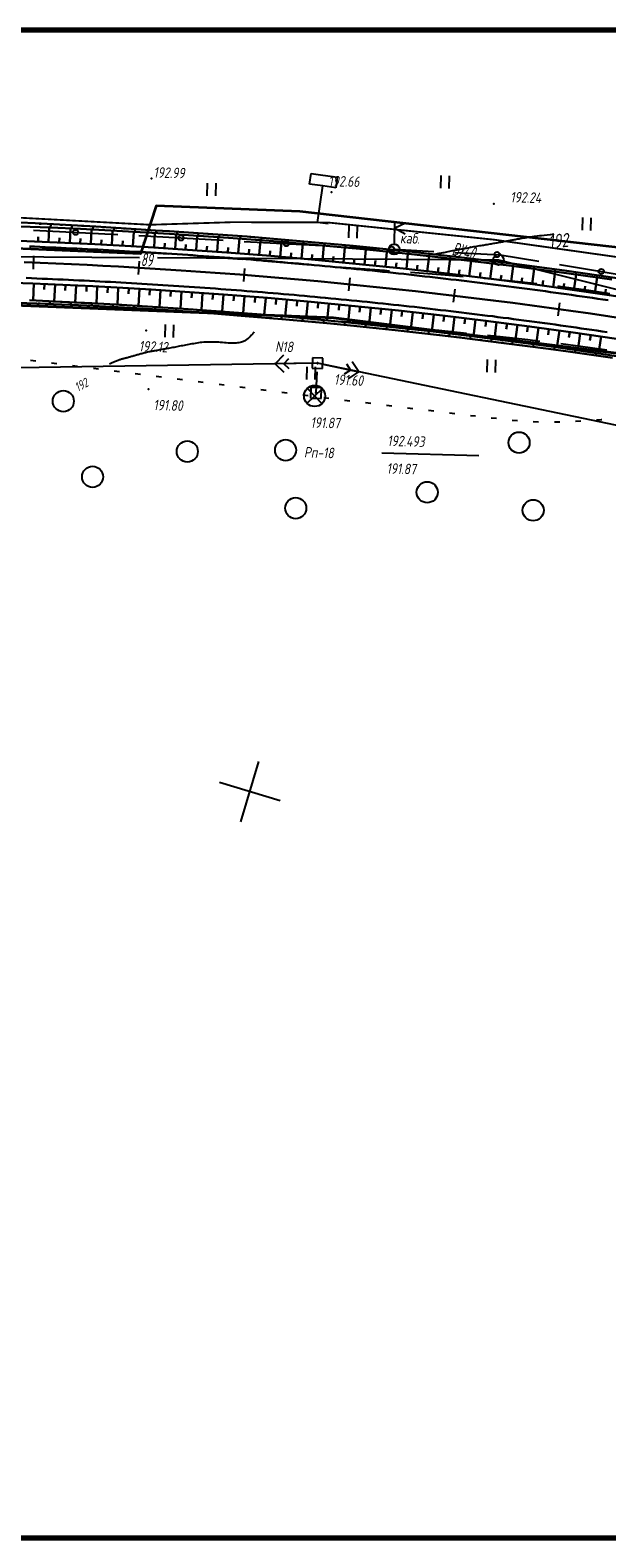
# Model space of a CAD drawing. Header units: millimetres. Extents: x 1808 to 2912, y -1045 to 155.
# Tile 41 of 43: x 2590 to 2699, y -131 to 155. Entities that reach past the tile are written whole.
import ezdxf

# ---------------------------------------------------------------- set-up
doc = ezdxf.new("R2010")
doc.units = ezdxf.units.MM
doc.linetypes.add('CONTI', pattern=[0])
for name, color, linetype, lineweight in [('10', 1, 'Continuous', 35), ('КОПИЯ_ОСЬ_13_ОТКОСЫ', 7, 'Continuous', 30), ('КОПИЯ_ОСЬ_ГРАНИЦЫ_ПОЛОС', 7, 'Continuous', 30), ('ОСЬ_ВЕРХ_ПОКРЫТИЯ_ГРАНИЦЫ_ПОЛОС', 7, 'Continuous', 30), ('ОСЬ_ВЕРХ_ПОКРЫТИЯ_ОСЬ', 1, 'Continuous', 30)]:
    doc.layers.add(name, color=color, linetype=linetype, lineweight=lineweight)
for name, color, linetype in [('_Оформление', 7, 'Continuous'), ('_Ростелеком', 6, 'Continuous'), ('GOR_BDEFAULT', 212, 'CONTI'), ('NAD_MDEFAULT', 7, 'CONTI'), ('PI_OTDEFAULT', 172, 'CONTI'), ('PI_TTDEFAULT', 5, 'CONTI'), ('PLN_O', 7, 'CONTI'), ('SETKR', 2, 'CONTI'), ('SIT_LDEFAULT', 7, 'CONTI'), ('USLZNDEFAULT', 7, 'CONTI'), ('ZAPSKDEFAULT', 7, 'CONTI'), ('КОПИЯ_ОСЬ_ТАНГЕНСЫ', 1, 'Continuous'), ('ОСЬ_ВЕРХ_ПОКРЫТИЯ_ПИКЕТЫ', 1, 'Continuous')]:
    doc.layers.add(name, color=color, linetype=linetype)
doc.styles.add('eskd', font='isocpeur.ttf', dxfattribs={"width": 1.2, "height": 2})
doc.styles.add('SHRFT', font='isocpeui.ttf')
doc.styles.get("Standard").update_dxf_attribs({"font": 'isocpeui.ttf'})
doc.linetypes.add('Связь', pattern='A,12.5,[130,ltypeshp.shx,S=1,R=-30,X=0,Y=0.9],1,[130,ltypeshp.shx,S=1,R=-30,X=0,Y=0.9],1,[130,ltypeshp.shx,S=1,R=-30,X=0,Y=0.9],4.5', length=19)

# ---------------------------------------------------------------- blocks, each defined once
blk = doc.blocks.new('BL_333')
at = {"color": 0}
for p, q in [((0, -6), (0, 6)), ((-6, 0), (6, 0))]:
    blk.add_line(p, q, dxfattribs=at)
blk = doc.blocks.new('BL_2011')
at = {"color": 0}
for p, q in [((0, 0), (0, 2.4)), ((1.6, 0), (1.6, 2.4))]:
    blk.add_line(p, q, dxfattribs=at)
blk = doc.blocks.new('BL_2004')
at = {"color": 0}
blk.add_circle((0, 0), 2, dxfattribs=at)
blk = doc.blocks.new('BL_4017')
at = {"color": 0}
for p, q in [((0, 1), (0, 5)), ((2, 5), (0, 4)), ((0, 4), (2, 3))]:
    blk.add_line(p, q, dxfattribs=at)
blk.add_circle((0, 0), 1, dxfattribs=at)
blk = doc.blocks.new('BL_27')
at = {"color": 0}
for p, q in [((1, 1), (-1, 1)), ((-1, 1), (-1, -1)), ((1, -1), (1, 1)), ((-1, -1), (1, -1))]:
    blk.add_line(p, q, dxfattribs=at)
blk.add_circle((0, 0), 0.1, dxfattribs=at)
blk = doc.blocks.new('BL_7')
at = {"color": 0}
for p, q in [((-1.4, 1.4), (1.4, -1.4)), ((-1.4, -1.4), (1.4, 1.4))]:
    blk.add_line(p, q, dxfattribs=at)
blk.add_circle((0, 0), 2, dxfattribs=at)
blk = doc.blocks.new('BL_13')
at = {"color": 0}
for p, q in [((-2.5, 7), (-2.5, 9)), ((-2.5, 9), (2.5, 9)), ((2.5, 9), (2.5, 7)), ((0, 7), (-2.5, 7)), ((0, 0), (0, 7)), ((2.5, 7), (0, 7)), ((2, 0), (0, 0))]:
    blk.add_line(p, q, dxfattribs=at)

msp = doc.modelspace()

# ---------------------------------------------------------------- linework, layer by layer
at = {"layer": '10'}
for points in [[(2838.21, 86.88), (2745.67, 109.1), (2745.67, 109.1), (2640.78, 121.01), (2613.56, 122.06), (2610.59, 112.93), (2583.82, 114.12), (2560.41, 114.91), (2510.96, 116.58), (2471.52, 117.9), (2421, 117.52), (2418.49, 127.19), (2382.69, 127.33), (2304.69, 117.93)], [(2833.66, 67.69), (2735.09, 89.85), (2647.18, 100.83), (2559.51, 104.27), (2471.14, 107.41), (2378.38, 106.69), (2305.8, 97.11), (2295.2, 94.28), (2295.2, 94.28), (2255.3, 73.82), (2141.58, 24.66), (2035.75, -24.69), (1963.91, -74.64), (1919.51, -105.48), (1907.46, -118.26)], [(1907.46, -118.26), (1919.51, -105.48), (1963.91, -74.64), (2035.75, -24.69), (2141.58, 24.66), (2255.3, 73.82), (2295.2, 94.28), (2295.2, 94.28), (2305.8, 97.11), (2378.38, 106.69), (2471.14, 107.41), (2559.51, 104.27), (2647.18, 100.83), (2735.09, 89.85), (2833.66, 67.69)]]:
    msp.add_lwpolyline(points, dxfattribs=at)
at = {"layer": '_Оформление', "lineweight": 70, "ltscale": 200}
msp.add_lwpolyline([(2884.31, 155.37), (1844.1, 155.37), (1844.1, -130.51), (2884.31, -130.51)], close=True, dxfattribs=at)
at = {"layer": '_Ростелеком', "color": 5, "linetype": 'Связь', "const_width": 0.35}
msp.add_lwpolyline([(2837.68, 84.64), (2834.63, 85.71), (2801.14, 93.37), (2762.9, 101.54), (2731.91, 107.29), (2705.65, 111.68), (2677.61, 115.64), (2646.02, 118.91), (2627.94, 118.96), (2612.39, 118.47), (2581.01, 120.17), (2548.18, 120.85), (2509.84, 121.22), (2465.65, 121.28), (2419.75, 122.31), (2397.34, 125.2), (2371.04, 123.46), (2348.12, 120.89), (2321.15, 116.52)], dxfattribs=at)
at = {"layer": 'GOR_BDEFAULT', "color": 212, "elevation": 192, "flags": 128}
for points in [[(2688.92, 116.66), (2688.24, 116.58), (2687.63, 116.52), (2687.09, 116.45), (2686.6, 116.4), (2686.17, 116.35), (2685.79, 116.3), (2685.45, 116.26), (2685.16, 116.22), (2684.89, 116.19), (2684.66, 116.15), (2684.45, 116.12), (2684.26, 116.1), (2684.08, 116.07), (2683.92, 116.04), (2683.74, 116.01), (2683.58, 115.99), (2683.41, 115.95), (2683.23, 115.92), (2683.06, 115.9), (2682.88, 115.87), (2682.71, 115.84), (2682.52, 115.81), (2682.34, 115.77), (2682.16, 115.74), (2681.97, 115.71), (2681.78, 115.68), (2681.59, 115.64), (2681.41, 115.61), (2681.21, 115.57), (2681.02, 115.54), (2680.82, 115.5), (2680.62, 115.47), (2680.42, 115.42), (2680.23, 115.39), (2680.03, 115.35), (2679.82, 115.31), (2679.62, 115.28), (2679.41, 115.23), (2679.2, 115.19), (2678.99, 115.15), (2678.78, 115.12), (2678.56, 115.08), (2678.35, 115.04), (2678.13, 115), (2677.91, 114.96), (2677.69, 114.92), (2677.46, 114.89), (2677.24, 114.85), (2677.01, 114.81), (2676.77, 114.77), (2676.54, 114.73), (2676.3, 114.69), (2676.06, 114.66), (2675.81, 114.62), (2675.57, 114.57), (2675.32, 114.53), (2675.06, 114.48), (2674.8, 114.45), (2674.54, 114.4), (2674.27, 114.35), (2674, 114.3), (2673.72, 114.26), (2673.44, 114.21), (2673.16, 114.15), (2672.87, 114.1), (2672.59, 114.05), (2672.29, 114), (2672, 113.95), (2671.71, 113.89), (2671.42, 113.84), (2671.13, 113.78), (2670.83, 113.72), (2670.54, 113.67), (2670.25, 113.61), (2669.97, 113.56), (2669.69, 113.5), (2669.4, 113.45), (2669.13, 113.39), (2668.86, 113.34), (2668.6, 113.29), (2668.34, 113.23), (2668.09, 113.18), (2667.86, 113.13), (2667.62, 113.09), (2667.41, 113.05), (2667.21, 113), (2667.02, 112.97), (2666.85, 112.93), (2666.69, 112.9), (2666.55, 112.87)], [(2632.08, 98.08), (2632.05, 98.05), (2632.02, 98.02), (2631.99, 97.98), (2631.96, 97.94), (2631.92, 97.9), (2631.88, 97.85), (2631.83, 97.79), (2631.78, 97.74), (2631.72, 97.68), (2631.67, 97.62), (2631.61, 97.54), (2631.53, 97.47), (2631.46, 97.4), (2631.39, 97.32), (2631.31, 97.24), (2631.23, 97.15), (2631.13, 97.05), (2631.04, 96.95), (2630.92, 96.86), (2630.81, 96.77), (2630.69, 96.67), (2630.56, 96.57), (2630.41, 96.49), (2630.26, 96.4), (2630.09, 96.33), (2629.9, 96.25), (2629.7, 96.18), (2629.49, 96.13), (2629.25, 96.09), (2629, 96.06), (2628.74, 96.03), (2628.46, 96.02), (2628.16, 96.02), (2627.85, 96.03), (2627.53, 96.04), (2627.19, 96.05), (2626.84, 96.07), (2626.49, 96.1), (2626.14, 96.13), (2625.77, 96.15), (2625.41, 96.18), (2625.04, 96.2), (2624.68, 96.22), (2624.32, 96.23), (2623.96, 96.24), (2623.6, 96.24), (2623.25, 96.23), (2622.9, 96.2), (2622.57, 96.18), (2622.23, 96.14), (2621.91, 96.12), (2621.58, 96.07), (2621.25, 96.03), (2620.94, 95.98), (2620.63, 95.92), (2620.32, 95.88), (2620.01, 95.82), (2619.72, 95.77), (2619.43, 95.71), (2619.13, 95.65), (2618.84, 95.6), (2618.56, 95.54), (2618.28, 95.49), (2618, 95.43), (2617.73, 95.38), (2617.46, 95.33), (2617.19, 95.28), (2616.94, 95.23), (2616.67, 95.18), (2616.42, 95.13), (2616.16, 95.08), (2615.92, 95.04), (2615.67, 95), (2615.42, 94.95), (2615.19, 94.9), (2614.95, 94.87), (2614.72, 94.82), (2614.49, 94.79), (2614.26, 94.74), (2614.04, 94.7), (2613.82, 94.66), (2613.6, 94.63), (2613.38, 94.58), (2613.16, 94.55), (2612.95, 94.5), (2612.75, 94.47), (2612.54, 94.43), (2612.34, 94.38), (2612.15, 94.35), (2611.94, 94.3), (2611.75, 94.26), (2611.56, 94.21), (2611.37, 94.17), (2611.19, 94.12), (2611.01, 94.07), (2610.83, 94.03), (2610.65, 93.98), (2610.48, 93.93), (2610.31, 93.88), (2610.14, 93.84), (2609.96, 93.79), (2609.8, 93.74), (2609.64, 93.69), (2609.48, 93.65), (2609.33, 93.6), (2609.17, 93.57), (2609.02, 93.52), (2608.87, 93.48), (2608.72, 93.44), (2608.57, 93.39), (2608.44, 93.36), (2608.29, 93.32), (2608.15, 93.27), (2608.02, 93.24), (2607.88, 93.2), (2607.74, 93.17), (2607.62, 93.13), (2607.49, 93.09), (2607.36, 93.06), (2607.23, 93.03), (2607.12, 93), (2606.99, 92.96), (2606.87, 92.93), (2606.74, 92.89), (2606.61, 92.85), (2606.47, 92.8), (2606.33, 92.75), (2606.17, 92.69), (2606.01, 92.63), (2605.83, 92.56), (2605.64, 92.47), (2605.42, 92.38), (2605.2, 92.27), (2604.96, 92.16), (2604.69, 92.02)]]:
    msp.add_lwpolyline(points, dxfattribs=at)
at = {"layer": 'NAD_MDEFAULT', "color": 0}
msp.add_line((2656.32, 75.25), (2674.69, 74.74), dxfattribs=at)
at = {"layer": 'PI_TTDEFAULT', "color": 5}
for p in [(2612.65, 127.22, 192.99), (2646.77, 124.65, 192.66), (2677.57, 122.45, 192.24), (2611.69, 98.45, 192.12), (2644.13, 92.23, 191.6), (2612.12, 87.28, 191.8), (2643.58, 86.01, 191.87)]:
    msp.add_point(p, dxfattribs=at)
at = {"layer": 'PLN_O'}
for p, q in [((2590.29, 117.47), (2606.27, 116.61)), ((2610.25, 116.41), (2626.23, 115.55)), ((2630.23, 115.33), (2646.21, 114.47)), ((2650.19, 114.26), (2658.67, 113.81)), ((2658.67, 113.82), (2666.18, 113.43)), ((2670.18, 113.23), (2678.72, 112.78)), ((2678.72, 112.77), (2686.07, 111.56)), ((2690.02, 110.92), (2705.8, 108.31))]:
    msp.add_line(p, q, dxfattribs=at)
for centre in [(2598.28, 117.04), (2618.24, 115.98), (2638.22, 114.9), (2658.18, 113.84), (2678.17, 112.81), (2697.91, 109.62)]:
    msp.add_circle(centre, 0.5, dxfattribs=at)
at = {"layer": 'SIT_LDEFAULT', "color": 7}
for p, q in [((2592.87, 114.07), (2591.95, 114.11)), ((2597.6, 113.87), (2592.87, 114.07)), ((2601.94, 113.69), (2597.61, 113.88)), ((2607.12, 113.44), (2605.93, 113.5)), ((2611.79, 113.17), (2607.12, 113.44)), ((2615.92, 112.9), (2611.79, 113.17)), ((2621.34, 112.52), (2619.91, 112.62)), ((2626.27, 112.16), (2621.34, 112.53)), ((2629.87, 111.87), (2626.26, 112.15)), ((2636.27, 111.36), (2633.87, 111.55)), ((2641.27, 110.96), (2636.27, 111.36)), ((2643.84, 110.75), (2641.27, 110.96)), ((2651.35, 110.17), (2647.82, 110.44)), ((2656.84, 109.77), (2651.35, 110.17)), ((2657.79, 109.7), (2656.84, 109.77)), ((2662.55, 109.35), (2661.78, 109.4)), ((2668.35, 108.91), (2662.55, 109.35)), ((2671.76, 108.63), (2668.35, 108.91)), ((2679.75, 107.92), (2675.73, 108.3)), ((2685.1, 107.36), (2679.75, 107.92)), ((2685.69, 107.28), (2685.09, 107.35)), ((2690.3, 106.72), (2689.66, 106.8)), ((2695.57, 106.01), (2690.3, 106.73)), ((2699.56, 105.39), (2695.56, 105.99)), ((2592.6, 103.97), (2596.79, 103.79)), ((2596.79, 103.78), (2601.87, 103.54)), ((2601.87, 103.54), (2602.59, 103.51)), ((2606.58, 103.3), (2606.89, 103.28)), ((2606.89, 103.29), (2611.72, 103.02)), ((2611.72, 103.02), (2616.44, 102.72)), ((2616.44, 102.72), (2616.56, 102.72)), ((2620.55, 102.45), (2621.16, 102.41)), ((2621.16, 102.4), (2625.87, 102.06)), ((2625.87, 102.06), (2630.52, 101.71)), ((2634.5, 101.38), (2635.29, 101.31)), ((2635.29, 101.32), (2640, 100.93)), ((2640, 100.93), (2644.48, 100.54)), ((2648.45, 100.19), (2649.74, 100.07)), ((2649.74, 100.07), (2655.28, 99.58)), ((2655.28, 99.57), (2658.42, 99.28)), ((2662.41, 98.91), (2667.14, 98.46)), ((2667.14, 98.46), (2672.36, 97.94)), ((2676.34, 97.51), (2678.77, 97.26)), ((2678.77, 97.27), (2684.02, 96.69)), ((2684.02, 96.69), (2686.28, 96.42)), ((2690.24, 95.93), (2693.99, 95.45)), ((2693.99, 95.45), (2698.96, 94.77)), ((2644.13, 92.23), (2578.5, 91.18)), ((2589.75, 92.79), (2590.74, 92.66)), ((2593.72, 92.27), (2594.71, 92.14)), ((2597.68, 91.77), (2598.67, 91.64)), ((2637.71, 93.72), (2636.13, 92.1)), ((2643.14, 92.21), (2636.13, 92.1)), ((2636.13, 92.1), (2637.76, 90.53)), ((2637.74, 92.13), (2638.72, 93.14)), ((2638.75, 91.14), (2637.74, 92.13)), ((2715.91, 77.25), (2644.13, 92.23)), ((2645.11, 92.02), (2651.96, 90.6)), ((2649.62, 92.1), (2650.4, 90.92)), ((2651.96, 90.6), (2650.72, 92.49)), ((2601.65, 91.27), (2602.64, 91.14)), ((2605.62, 90.76), (2606.61, 90.63)), ((2609.58, 90.26), (2610.58, 90.13)), ((2613.55, 89.75), (2614.54, 89.62)), ((2617.52, 89.25), (2618.52, 89.12)), ((2621.5, 88.75), (2622.49, 88.62)), ((2643.86, 86.58), (2644.05, 90.57)), ((2643.86, 86.58), (2644.05, 90.57)), ((2650.4, 90.92), (2649.21, 90.15)), ((2650.07, 89.35), (2651.96, 90.6)), ((2625.47, 88.24), (2626.46, 88.11)), ((2629.43, 87.74), (2630.42, 87.61)), ((2633.4, 87.23), (2634.39, 87.11)), ((2637.36, 86.73), (2638.36, 86.6)), ((2641.33, 86.24), (2642.33, 86.11)), ((2645.3, 85.74), (2646.29, 85.61)), ((2649.27, 85.24), (2650.26, 85.11)), ((2653.23, 84.75), (2654.23, 84.62)), ((2657.22, 84.26), (2658.22, 84.14)), ((2661.19, 83.78), (2662.19, 83.66)), ((2665.16, 83.29), (2666.15, 83.17)), ((2669.13, 82.81), (2670.13, 82.69)), ((2673.1, 82.33), (2674.09, 82.22)), ((2677.07, 81.88), (2678.06, 81.78)), ((2681.05, 81.44), (2682.04, 81.33)), ((2685.03, 81.16), (2686.03, 81.11)), ((2689.03, 81.1), (2690.03, 81.13)), ((2693.03, 81.22), (2694.03, 81.29)), ((2697.02, 81.5), (2697.89, 81.57)), ((2697.89, 81.57), (2698.02, 81.57))]:
    msp.add_line(p, q, dxfattribs=at)
at = {"layer": 'КОПИЯ_ОСЬ_13_ОТКОСЫ'}
for points in [[(2582.03, 119.13), (2590.64, 118.77), (2596.38, 118.46), (2602.12, 118.12), (2610.73, 117.57), (2613.41, 117.41), (2616.09, 117.24), (2619.7, 117.01), (2625.27, 116.63), (2630.83, 116.22), (2640.87, 115.39), (2650.9, 114.46), (2660.92, 113.44), (2670.93, 112.31), (2680.93, 111.1), (2690.92, 109.79), (2700.89, 108.34)], [(2583.92, 118.29), (2593.48, 117.93), (2599.22, 117.67), (2604.96, 117.39), (2610.51, 117.09), (2616.06, 116.76), (2618.74, 116.59), (2627.27, 116), (2635.8, 115.35), (2644.32, 114.62), (2652.84, 113.82), (2661.35, 112.95), (2670.88, 111.89), (2680.4, 110.73), (2689.91, 109.49), (2699.88, 108.08)], [(2583.92, 118.29), (2593.48, 117.93), (2599.22, 117.67), (2604.96, 117.39), (2610.51, 117.09), (2616.06, 116.76), (2618.74, 116.59), (2627.27, 116), (2635.8, 115.35), (2644.32, 114.62), (2652.84, 113.82), (2661.35, 112.95), (2670.88, 111.89), (2680.4, 110.73), (2689.91, 109.49), (2699.88, 108.08)], [(2591.6, 118.72), (2591.59, 118.47)], [(2593.17, 115.2), (2593.29, 117.93)], [(2593.6, 118.61), (2593.56, 117.92)], [(2595.6, 118.5), (2595.59, 118.27)], [(2597.17, 115.02), (2597.3, 117.76)], [(2597.6, 118.39), (2597.56, 117.75)], [(2599.59, 118.28), (2599.58, 118.06)], [(2601.16, 114.83), (2601.3, 117.57)], [(2601.59, 118.16), (2601.55, 117.56)], [(2603.58, 118.03), (2603.57, 117.83)], [(2605.16, 114.62), (2605.31, 117.37)], [(2605.58, 117.9), (2605.55, 117.36)], [(2607.58, 117.77), (2607.56, 117.59)], [(2609.57, 117.64), (2609.54, 117.14)], [(2611.57, 117.52), (2611.56, 117.35)], [(2613.56, 117.4), (2613.53, 116.91)], [(2615.56, 117.28), (2615.55, 117.11)], [(2584.77, 115.54), (2590.5, 115.32), (2596.22, 115.07), (2601.95, 114.79), (2607.68, 114.48), (2613.12, 114.16), (2618.56, 113.81), (2626.93, 113.22), (2635.3, 112.56), (2643.67, 111.83), (2652.03, 111.02), (2660.38, 110.15), (2668.72, 109.21), (2677.06, 108.2), (2685.38, 107.12), (2693.7, 105.96), (2702.01, 104.74)], [(2591.17, 115.29), (2591.21, 116.19)], [(2595.17, 115.11), (2595.21, 116.02)], [(2599.17, 114.93), (2599.21, 115.84)], [(2603.16, 114.72), (2603.21, 115.64)], [(2607.16, 114.51), (2607.21, 115.43)], [(2609.15, 114.4), (2609.31, 117.15)], [(2611.15, 114.28), (2611.2, 115.2)], [(2613.15, 114.16), (2613.31, 116.92)], [(2615.14, 114.04), (2615.2, 114.96)], [(2617.14, 113.91), (2617.32, 116.68)], [(2617.56, 117.15), (2617.53, 116.66)], [(2619.13, 113.78), (2619.19, 114.7)], [(2619.55, 117.02), (2619.54, 116.86)], [(2621.13, 113.64), (2621.32, 116.42)], [(2621.55, 116.89), (2621.52, 116.41)], [(2623.12, 113.5), (2623.19, 114.43)], [(2623.54, 116.75), (2623.53, 116.59)], [(2625.12, 113.36), (2625.32, 116.14)], [(2625.54, 116.61), (2625.5, 116.13)], [(2627.53, 116.47), (2627.52, 116.31)], [(2629.11, 113.06), (2629.32, 115.85)], [(2629.53, 116.32), (2629.49, 115.84)], [(2631.52, 116.17), (2631.51, 116.01)], [(2633.09, 112.74), (2633.32, 115.55)], [(2633.52, 116.01), (2633.48, 115.53)], [(2635.51, 115.85), (2635.5, 115.69)], [(2637.08, 112.41), (2637.32, 115.22)], [(2637.5, 115.68), (2637.46, 115.21)], [(2639.5, 115.51), (2639.48, 115.35)], [(2641.07, 112.06), (2641.32, 114.89)], [(2641.49, 115.34), (2641.45, 114.87)], [(2643.48, 115.16), (2643.47, 115.01)], [(2645.05, 111.7), (2645.31, 114.53)], [(2645.47, 114.98), (2645.43, 114.52)], [(2647.46, 114.79), (2647.45, 114.64)], [(2649.45, 114.6), (2649.41, 114.15)], [(2651.45, 114.41), (2651.43, 114.26)], [(2627.11, 113.21), (2627.18, 114.14)], [(2631.1, 112.9), (2631.17, 113.83)], [(2635.09, 112.58), (2635.17, 113.51)], [(2639.07, 112.24), (2639.16, 113.18)], [(2643.06, 111.88), (2643.14, 112.82)], [(2647.04, 111.51), (2647.13, 112.46)], [(2649.03, 111.32), (2649.31, 114.16)], [(2651.02, 111.12), (2651.12, 112.07)], [(2653.01, 110.92), (2653.3, 113.78)], [(2653.44, 114.21), (2653.39, 113.77)], [(2655, 110.72), (2655.1, 111.67)], [(2655.43, 114.01), (2655.41, 113.86)], [(2656.99, 110.51), (2657.29, 113.37)], [(2657.41, 113.81), (2657.37, 113.37)], [(2659.4, 113.6), (2659.39, 113.45)], [(2660.97, 110.09), (2661.28, 112.96)], [(2661.39, 113.39), (2661.35, 112.95)], [(2663.38, 113.17), (2663.36, 113.02)], [(2664.94, 109.64), (2665.27, 112.52)], [(2665.37, 112.95), (2665.32, 112.52)], [(2667.36, 112.72), (2667.34, 112.58)], [(2668.92, 109.19), (2669.26, 112.07)], [(2669.34, 112.5), (2669.29, 112.07)], [(2671.33, 112.27), (2671.31, 112.12)], [(2672.89, 108.71), (2673.24, 111.61)], [(2673.32, 112.03), (2673.27, 111.61)], [(2675.3, 111.79), (2675.28, 111.65)], [(2677.29, 111.55), (2677.23, 111.13)], [(2658.98, 110.3), (2659.08, 111.26)], [(2662.96, 109.87), (2663.06, 110.82)], [(2666.93, 109.42), (2667.04, 110.38)], [(2670.9, 108.95), (2671.02, 109.91)], [(2674.87, 108.47), (2674.99, 109.43)], [(2676.86, 108.22), (2677.22, 111.13)], [(2678.84, 107.97), (2678.97, 108.94)], [(2679.27, 111.31), (2679.25, 111.16)], [(2680.83, 107.72), (2681.2, 110.63)], [(2681.26, 111.06), (2681.2, 110.63)], [(2683.24, 110.8), (2683.22, 110.66)], [(2684.79, 107.19), (2685.18, 110.12)], [(2685.22, 110.55), (2685.17, 110.12)], [(2687.21, 110.29), (2687.19, 110.14)], [(2688.76, 106.66), (2689.16, 109.59)], [(2689.19, 110.02), (2689.13, 109.59)], [(2691.17, 109.75), (2691.15, 109.61)], [(2692.72, 106.1), (2693.13, 109.04)], [(2693.15, 109.47), (2693.09, 109.05)], [(2695.13, 109.19), (2695.11, 109.05)], [(2697.11, 108.9), (2697.05, 108.49)], [(2584.47, 107.55), (2590.16, 107.32), (2595.85, 107.07), (2601.54, 106.8), (2607.23, 106.49), (2612.63, 106.18), (2618.02, 105.83), (2626.33, 105.24), (2634.64, 104.59), (2642.94, 103.86), (2651.23, 103.06), (2659.51, 102.2), (2667.79, 101.26), (2676.06, 100.26), (2684.32, 99.19), (2692.57, 98.05), (2700.81, 96.83)], [(2590.39, 107.31), (2590.26, 104.13)], [(2592.39, 107.23), (2592.35, 106.17)], [(2594.39, 107.14), (2594.25, 103.95)], [(2596.39, 107.05), (2596.34, 105.99)], [(2598.39, 106.95), (2598.23, 103.76)], [(2600.38, 106.86), (2600.33, 105.79)], [(2602.38, 106.75), (2602.22, 103.55)], [(2604.38, 106.65), (2604.32, 105.58)], [(2606.38, 106.54), (2606.2, 103.34)], [(2608.37, 106.43), (2608.31, 105.36)], [(2610.37, 106.31), (2610.18, 103.1)], [(2612.37, 106.19), (2612.3, 105.12)], [(2614.36, 106.07), (2614.16, 102.86)], [(2616.36, 105.94), (2616.29, 104.87)], [(2618.35, 105.81), (2618.14, 102.6)], [(2682.81, 107.46), (2682.94, 108.43)], [(2686.77, 106.93), (2686.91, 107.9)], [(2690.74, 106.38), (2690.87, 107.36)], [(2694.7, 105.82), (2694.84, 106.8)], [(2696.68, 105.54), (2697.11, 108.48)], [(2698.66, 105.25), (2698.8, 106.23)], [(2581.49, 103.87), (2590.95, 103.54), (2600.41, 103.15), (2609.86, 102.67), (2617.78, 102.15), (2623.72, 101.71), (2629.65, 101.23), (2638.13, 100.52), (2646.6, 99.73), (2650.36, 99.36), (2658.82, 98.49), (2667.27, 97.54), (2671.02, 97.09), (2679.46, 96.05), (2687.9, 94.94), (2691.64, 94.43), (2700.06, 93.23)], [(2589.56, 104.16), (2595.71, 103.88), (2601.38, 103.6), (2607.05, 103.29), (2612.89, 102.94), (2618.73, 102.56), (2626.55, 101.99), (2634.36, 101.37), (2642.17, 100.69), (2649.98, 99.94), (2657.78, 99.14), (2665.57, 98.27), (2673.35, 97.34), (2681.13, 96.35), (2688.9, 95.3), (2698.72, 93.88), (2708.54, 92.36)], [(2589.56, 104.16), (2595.71, 103.88), (2601.38, 103.6), (2607.05, 103.29), (2612.89, 102.94), (2618.73, 102.56), (2626.55, 101.99), (2634.36, 101.37), (2642.17, 100.69), (2649.98, 99.94), (2657.78, 99.14), (2665.57, 98.27), (2673.35, 97.34), (2681.13, 96.35), (2688.9, 95.3), (2698.72, 93.88), (2708.54, 92.36)], [(2591.38, 103.52), (2591.39, 103.71)], [(2593.38, 103.45), (2593.4, 103.99)], [(2595.38, 103.36), (2595.38, 103.54)], [(2597.37, 103.28), (2597.4, 103.8)], [(2599.37, 103.19), (2599.38, 103.37)], [(2601.37, 103.1), (2601.39, 103.6)], [(2603.37, 103), (2603.38, 103.16)], [(2605.36, 102.9), (2605.39, 103.38)], [(2607.36, 102.8), (2607.37, 102.96)], [(2609.36, 102.7), (2609.38, 103.15)], [(2620.35, 105.67), (2620.27, 104.6)], [(2622.34, 105.53), (2622.12, 102.32)], [(2624.34, 105.39), (2624.26, 104.32)], [(2626.33, 105.24), (2626.09, 102.03)], [(2628.33, 105.09), (2628.24, 104.02)], [(2630.32, 104.94), (2630.07, 101.72)], [(2632.31, 104.78), (2632.23, 103.71)], [(2634.31, 104.61), (2634.04, 101.4)], [(2636.3, 104.45), (2636.21, 103.38)], [(2638.29, 104.27), (2638.01, 101.06)], [(2640.29, 104.1), (2640.19, 103.03)], [(2642.28, 103.92), (2641.99, 100.71)], [(2644.27, 103.74), (2644.17, 102.67)], [(2646.26, 103.55), (2645.95, 100.34)], [(2648.25, 103.36), (2648.15, 102.29)], [(2650.24, 103.16), (2649.92, 99.95)], [(2652.23, 102.96), (2652.12, 101.89)], [(2611.36, 102.57), (2611.37, 102.72)], [(2613.35, 102.44), (2613.38, 102.91)], [(2615.35, 102.31), (2615.36, 102.46)], [(2617.34, 102.18), (2617.37, 102.65)], [(2619.34, 102.04), (2619.35, 102.19)], [(2621.33, 101.89), (2621.37, 102.37)], [(2623.33, 101.74), (2623.34, 101.9)], [(2625.32, 101.58), (2625.36, 102.08)], [(2627.31, 101.42), (2627.33, 101.59)], [(2629.31, 101.26), (2629.35, 101.78)], [(2631.3, 101.1), (2631.31, 101.27)], [(2633.29, 100.93), (2633.34, 101.46)], [(2635.29, 100.77), (2635.3, 100.94)], [(2637.28, 100.59), (2637.33, 101.12)], [(2639.27, 100.42), (2639.29, 100.59)], [(2641.26, 100.24), (2641.31, 100.77)], [(2643.25, 100.05), (2643.27, 100.23)], [(2645.25, 99.86), (2645.3, 100.4)], [(2654.22, 102.76), (2653.89, 99.55)], [(2656.21, 102.55), (2656.1, 101.48)], [(2658.2, 102.34), (2657.85, 99.13)], [(2660.19, 102.12), (2660.07, 101.05)], [(2662.18, 101.91), (2661.82, 98.7)], [(2664.16, 101.68), (2664.04, 100.61)], [(2666.15, 101.45), (2665.78, 98.25)], [(2668.14, 101.22), (2668.01, 100.15)], [(2670.12, 100.99), (2669.74, 97.78)], [(2672.11, 100.75), (2671.98, 99.68)], [(2674.09, 100.5), (2673.7, 97.3)], [(2676.08, 100.26), (2675.94, 99.19)], [(2647.24, 99.67), (2647.25, 99.85)], [(2649.23, 99.47), (2649.28, 100.01)], [(2651.22, 99.28), (2651.24, 99.46)], [(2653.21, 99.07), (2653.26, 99.61)], [(2655.2, 98.87), (2655.22, 99.05)], [(2657.19, 98.66), (2657.24, 99.19)], [(2659.17, 98.45), (2659.19, 98.62)], [(2661.16, 98.23), (2661.22, 98.76)], [(2663.15, 98.01), (2663.17, 98.19)], [(2665.14, 97.78), (2665.2, 98.31)], [(2667.12, 97.55), (2667.14, 97.73)], [(2669.11, 97.32), (2669.17, 97.85)], [(2671.1, 97.09), (2671.12, 97.26)], [(2673.08, 96.85), (2673.15, 97.37)], [(2678.06, 100.01), (2677.65, 96.8)], [(2680.05, 99.75), (2679.91, 98.68)], [(2682.03, 99.49), (2681.61, 96.29)], [(2684.01, 99.23), (2683.87, 98.16)], [(2685.99, 98.96), (2685.56, 95.76)], [(2687.98, 98.69), (2687.83, 97.62)], [(2689.96, 98.41), (2689.51, 95.21)], [(2691.94, 98.14), (2691.79, 97.07)], [(2693.92, 97.85), (2693.46, 94.65)], [(2695.9, 97.56), (2695.74, 96.5)], [(2697.87, 97.27), (2697.4, 94.07)], [(2675.07, 96.6), (2675.09, 96.78)], [(2677.05, 96.36), (2677.12, 96.87)], [(2679.04, 96.11), (2679.06, 96.28)], [(2681.02, 95.85), (2681.09, 96.36)], [(2683, 95.59), (2683.03, 95.76)], [(2684.99, 95.33), (2685.05, 95.83)], [(2686.97, 95.06), (2686.99, 95.23)], [(2688.95, 94.79), (2689.02, 95.28)], [(2690.93, 94.52), (2690.95, 94.69)], [(2692.91, 94.25), (2692.98, 94.72)], [(2694.89, 93.97), (2694.92, 94.13)], [(2696.87, 93.69), (2696.94, 94.14)], [(2698.85, 93.41), (2698.88, 93.56)]]:
    msp.add_lwpolyline(points, dxfattribs=at)
at = {"layer": 'КОПИЯ_ОСЬ_ГРАНИЦЫ_ПОЛОС'}
msp.add_lwpolyline([(2699.23, 104.15), (2698.23, 104.3), (2697.24, 104.44), (2696.25, 104.59), (2695.26, 104.73), (2694.27, 104.87), (2693.27, 105.02), (2692.28, 105.16), (2691.29, 105.3), (2690.3, 105.43), (2689.3, 105.57), (2688.31, 105.71), (2687.32, 105.85), (2686.33, 105.98), (2685.33, 106.11), (2684.34, 106.25), (2683.35, 106.38), (2682.35, 106.51), (2681.36, 106.64), (2680.36, 106.77), (2679.37, 106.9), (2678.38, 107.02), (2677.38, 107.15), (2676.39, 107.27), (2675.39, 107.4), (2674.4, 107.52), (2673.4, 107.64), (2672.41, 107.76), (2671.41, 107.88), (2670.42, 108), (2669.42, 108.12), (2668.43, 108.24), (2667.43, 108.35), (2666.44, 108.47), (2665.44, 108.58), (2664.44, 108.69), (2663.45, 108.81), (2662.45, 108.92), (2661.46, 109.03), (2660.46, 109.14), (2659.46, 109.24), (2658.47, 109.35), (2657.47, 109.46), (2656.47, 109.56), (2655.48, 109.67), (2654.48, 109.77), (2653.48, 109.87), (2652.49, 109.97), (2651.49, 110.07), (2650.49, 110.17), (2649.49, 110.27), (2648.5, 110.37), (2647.5, 110.46), (2646.5, 110.56), (2645.5, 110.65), (2644.51, 110.74), (2643.51, 110.84), (2642.51, 110.93), (2641.51, 111.02), (2640.51, 111.11), (2639.51, 111.2), (2638.52, 111.28), (2637.52, 111.37), (2636.52, 111.45), (2635.52, 111.54), (2634.52, 111.62), (2633.52, 111.7), (2632.52, 111.78), (2631.52, 111.86), (2630.53, 111.94), (2629.53, 112.02), (2628.53, 112.1), (2627.53, 112.17), (2626.53, 112.25), (2625.53, 112.32), (2624.53, 112.4), (2623.53, 112.47), (2622.53, 112.54), (2621.53, 112.61), (2620.53, 112.68), (2619.53, 112.75), (2618.53, 112.81), (2617.53, 112.88), (2616.53, 112.94), (2615.53, 113.01), (2614.53, 113.07), (2613.53, 113.13), (2612.53, 113.2), (2611.53, 113.26), (2610.53, 113.31), (2609.53, 113.37), (2608.53, 113.43), (2607.53, 113.49), (2606.53, 113.54), (2605.53, 113.6), (2604.53, 113.65), (2603.53, 113.7), (2602.53, 113.76), (2601.52, 113.81), (2600.52, 113.86), (2599.52, 113.91), (2598.52, 113.96), (2597.52, 114), (2596.52, 114.05), (2595.52, 114.1), (2594.52, 114.14), (2593.52, 114.19), (2592.52, 114.23), (2591.52, 114.27), (2590.52, 114.32), (2589.52, 114.36)], dxfattribs=at)
at = {"layer": 'КОПИЯ_ОСЬ_ТАНГЕНСЫ'}
for p, q in [((2413.38, 113.54), (2610.38, 112.27)), ((2613.8, 112.25), (2678.42, 111.84)), ((2678.42, 111.84), (2834.84, 72.68))]:
    msp.add_line(p, q, dxfattribs=at)
msp.add_circle((2678.42, 111.84), 1, dxfattribs=at)
at = {"layer": 'ОСЬ_ВЕРХ_ПОКРЫТИЯ_ГРАНИЦЫ_ПОЛОС'}
for points in [[(2584.77, 115.54), (2590.5, 115.32), (2596.22, 115.07), (2601.95, 114.79), (2607.68, 114.48), (2613.12, 114.16), (2618.56, 113.81), (2626.93, 113.22), (2635.3, 112.56), (2643.67, 111.83), (2652.03, 111.02), (2660.38, 110.15), (2668.72, 109.21), (2677.06, 108.2), (2685.38, 107.12), (2693.7, 105.96), (2702.01, 104.74)], [(2584.47, 107.55), (2590.16, 107.32), (2595.85, 107.07), (2601.54, 106.8), (2607.23, 106.49), (2612.63, 106.18), (2618.02, 105.83), (2626.33, 105.24), (2634.64, 104.59), (2642.94, 103.86), (2651.23, 103.06), (2659.51, 102.2), (2667.79, 101.26), (2676.06, 100.26), (2684.32, 99.19), (2692.57, 98.05), (2700.81, 96.83)], [(2699.05, 98.11), (2698.06, 98.26), (2697.08, 98.4), (2696.09, 98.55), (2695.11, 98.69), (2694.12, 98.83), (2693.13, 98.97), (2692.15, 99.12), (2691.16, 99.26), (2690.17, 99.39), (2689.19, 99.53), (2688.2, 99.67), (2687.21, 99.8), (2686.23, 99.94), (2685.24, 100.07), (2684.25, 100.21), (2683.26, 100.34), (2682.27, 100.47), (2681.29, 100.6), (2680.3, 100.73), (2679.31, 100.85), (2678.32, 100.98), (2677.33, 101.11), (2676.34, 101.23), (2675.36, 101.36), (2674.37, 101.48), (2673.38, 101.6), (2672.39, 101.72), (2671.4, 101.84), (2670.41, 101.96), (2669.42, 102.08), (2668.43, 102.2), (2667.44, 102.31), (2666.45, 102.43), (2665.46, 102.54), (2664.47, 102.65), (2663.48, 102.77), (2662.49, 102.88), (2661.5, 102.99), (2660.51, 103.1), (2659.52, 103.2), (2658.53, 103.31), (2657.54, 103.42), (2656.55, 103.52), (2655.55, 103.63), (2654.56, 103.73), (2653.57, 103.83), (2652.58, 103.93), (2651.59, 104.03), (2650.6, 104.13), (2649.61, 104.23), (2648.61, 104.33), (2647.62, 104.42), (2646.63, 104.52), (2645.64, 104.61), (2644.65, 104.71), (2643.65, 104.8), (2642.66, 104.89), (2641.67, 104.98), (2640.68, 105.07), (2639.68, 105.16), (2638.69, 105.24), (2637.7, 105.33), (2636.7, 105.42), (2635.71, 105.5), (2634.72, 105.58), (2633.73, 105.67), (2632.73, 105.75), (2631.74, 105.83), (2630.75, 105.91), (2629.75, 105.98), (2628.76, 106.06), (2627.76, 106.14), (2626.77, 106.21), (2625.78, 106.29), (2624.78, 106.36), (2623.79, 106.43), (2622.8, 106.51), (2621.8, 106.58), (2620.81, 106.64), (2619.81, 106.71), (2618.82, 106.78), (2617.82, 106.85), (2616.83, 106.91), (2615.84, 106.98), (2614.84, 107.04), (2613.85, 107.1), (2612.85, 107.16), (2611.86, 107.22), (2610.86, 107.28), (2609.87, 107.34), (2608.87, 107.4), (2607.88, 107.46), (2606.88, 107.51), (2605.89, 107.57), (2604.89, 107.62), (2603.89, 107.68), (2602.9, 107.73), (2601.9, 107.78), (2600.91, 107.83), (2599.91, 107.88), (2598.92, 107.93), (2597.92, 107.98), (2596.92, 108.03), (2595.93, 108.07), (2594.93, 108.12), (2593.94, 108.16), (2592.94, 108.21), (2591.94, 108.25), (2590.95, 108.29), (2589.95, 108.33), (2588.95, 108.38)]]:
    msp.add_lwpolyline(points, dxfattribs=at)
at = {"layer": 'ОСЬ_ВЕРХ_ПОКРЫТИЯ_ОСЬ'}
msp.add_lwpolyline([(2588.57, 111.39), (2591.54, 111.27), (2594.51, 111.14), (2597.48, 111), (2600.46, 110.86), (2603.43, 110.71), (2606.4, 110.55), (2609.37, 110.38), (2612.34, 110.2), (2615.31, 110.02), (2618.28, 109.82), (2618.28, 109.82, -0.029731), (2736.16, 94.91)], format="xyb", dxfattribs=at)
at = {"layer": 'ОСЬ_ВЕРХ_ПОКРЫТИЯ_ПИКЕТЫ'}
for p, q in [((2590.28, 110.07), (2590.38, 112.57)), ((2610.23, 109.07), (2610.38, 111.57)), ((2610.23, 109.07), (2610.38, 111.57)), ((2630.16, 107.71), (2630.36, 110.2)), ((2650.06, 105.94), (2650.3, 108.43)), ((2669.91, 103.78), (2670.21, 106.26)), ((2689.72, 101.22), (2690.07, 103.7))]:
    msp.add_line(p, q, dxfattribs=at)

# ---------------------------------------------------------------- block references
at = {"layer": '_Ростелеком', "color": 5, "rotation": 352.0690330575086}
msp.add_blockref('BL_13', (2644.15, 118.91), dxfattribs=at)
at = {"layer": 'SETKR', "color": 82, "rotation": 73.41206077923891}
msp.add_blockref('BL_333', (2631.31, 10.98), dxfattribs=at)
at = {"layer": 'USLZNDEFAULT', "color": 7, "rotation": 358.4120607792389}
for name, p in [('BL_4017', (2658.67, 113.82)), ('BL_27', (2644.13, 92.23)), ('BL_7', (2643.58, 86.01)), ('BL_27', (2643.86, 86.58))]:
    msp.add_blockref(name, p, dxfattribs=at)
at = {"layer": 'ZAPSKDEFAULT', "color": 7, "rotation": 358.4120607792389}
for name, p in [('BL_2011', (2623.24, 123.98)), ('BL_2011', (2667.49, 125.41)), ('BL_2011', (2650.07, 115.99)), ('BL_2011', (2694.32, 117.42)), ('BL_2011', (2615.24, 97.15)), ('BL_2011', (2642.08, 89.16)), ('BL_2011', (2676.28, 90.5)), ('BL_2004', (2595.96, 85.03)), ('BL_2004', (2619.46, 75.48)), ('BL_2004', (2638.08, 75.74)), ('BL_2004', (2682.33, 77.17)), ('BL_2004', (2601.5, 70.68)), ('BL_2004', (2664.92, 67.75)), ('BL_2004', (2640.01, 64.73)), ('BL_2004', (2685, 64.33))]:
    msp.add_blockref(name, p, dxfattribs=at)

# ---------------------------------------------------------------- texts
at = {"layer": 'GOR_BDEFAULT', "color": 212, "style": 'SHRFT', "width": 0.75}
for height, rotation, p in [(2.625, 5.8645, (2688.03, 113.93, 192)), (1.722, 28.5323, (2598.71, 86.77, 192))]:
    msp.add_text('192', height=height, rotation=rotation, dxfattribs=at).set_placement(p)
at = {"layer": 'NAD_MDEFAULT', "color": 7, "style": 'eskd', "oblique": 10, "width": 0.8}
for s, rotation, p in [('каб.', 358.4121, (2659.76, 114.97)), ('N18', 358.1429, (2636.1, 94.4)), (' 192.493', 358.4121, (2656.35, 76.56)), (' Рп-18', 358.4121, (2640.54, 74.37)), (' 191.87', 358.4121, (2656.21, 71.31))]:
    msp.add_text(s, height=2, rotation=rotation, dxfattribs=at).set_placement(p)
at = {"layer": 'PI_OTDEFAULT', "color": 172, "style": 'eskd', "oblique": 10, "width": 0.8}
for s, rotation, p in [('192.99', 358.4121, (2613.05, 127.42)), ('192.66', 358.4121, (2646.21, 125.79)), ('192.24', 358.4121, (2680.68, 122.73)), ('192.12', 357.4121, (2610.27, 94.49)), ('191.60', 357.4121, (2647.25, 88.15)), ('191.80', 358.4121, (2613.04, 83.32)), ('191.87', 358.4121, (2642.81, 80))]:
    msp.add_text(s, height=2, rotation=rotation, dxfattribs=at).set_placement(p)
at = {"layer": 'КОПИЯ_ОСЬ_ТАНГЕНСЫ', "width": 0.6}
msp.add_text('ВУ40', height=2.5, rotation=345.945, dxfattribs=at).set_placement((2669.5, 112.78))
at = {"layer": 'ОСЬ_ВЕРХ_ПОКРЫТИЯ_ПИКЕТЫ', "width": 0.6}
msp.add_text('89', height=2.5, rotation=356.6364, dxfattribs=at).set_placement((2610.63, 110.66))

doc.saveas('drawing.dxf')
